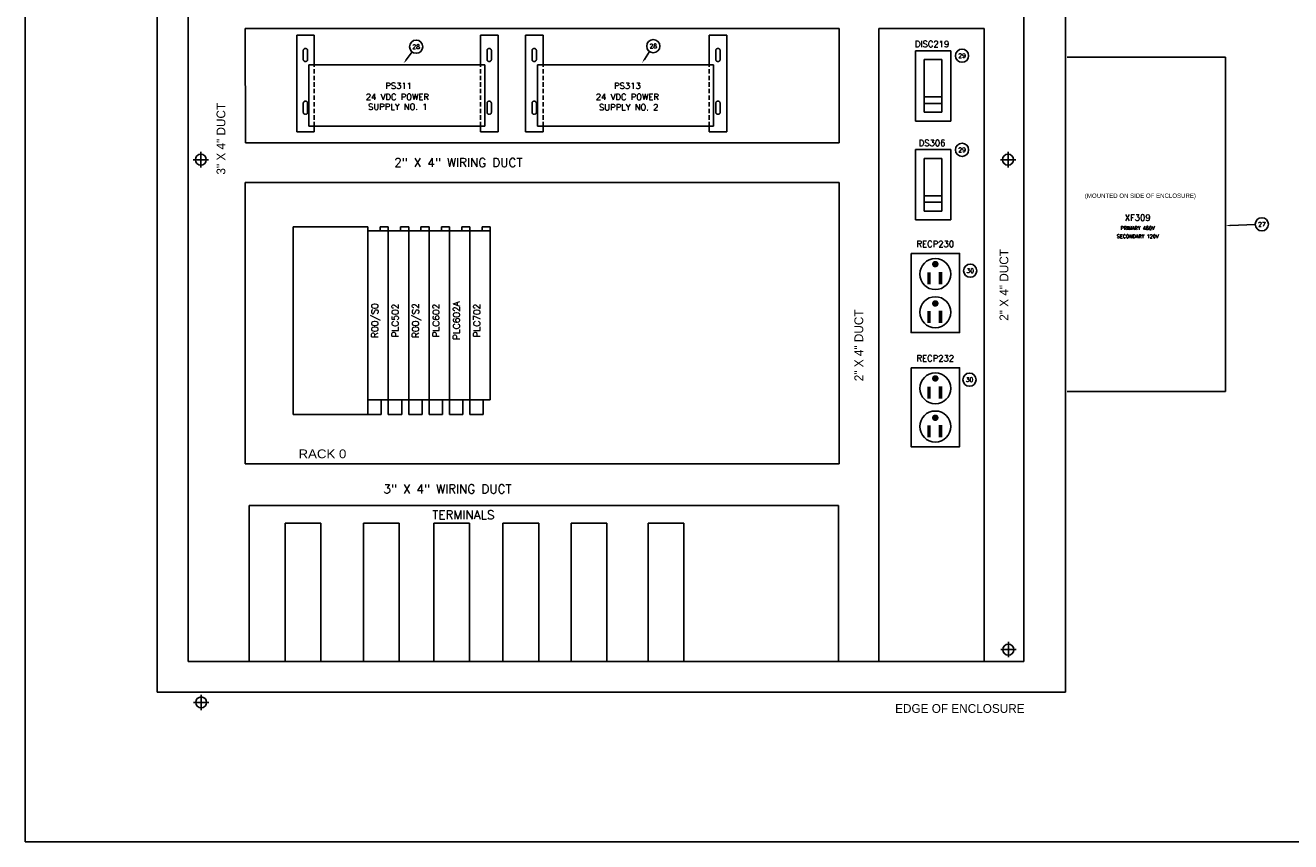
# Model space of a CAD drawing. Header units: inches. Extents: x 0 to 120, y 0 to 76.
# Tile 1 of 4: x 0 to 72, y 0 to 46. Entities that reach past the tile are written whole.
import ezdxf
from ezdxf.enums import TextEntityAlignment as Align

# ---------------------------------------------------------------- set-up
doc = ezdxf.new("R2010")
doc.units = ezdxf.units.IN
doc.header["$MEASUREMENT"] = 0
for name, pattern in [('CENTER', [2, 1.25, -0.25, 0.25, -0.25]), ('DASHED', [0.75, 0.5, -0.25]), ('DASHED2', [0.375, 0.25, -0.125])]:
    doc.linetypes.add(name, pattern=pattern)
for name, color, linetype in [('CL', 7, 'Continuous'), ('DEMO-PSYMS', 7, 'Continuous'), ('DIM-TEXT', 4, 'Continuous'), ('PBAL', 7, 'Continuous'), ('PDESC', 1, 'Continuous'), ('PITEM', 3, 'Continuous'), ('PSYMS', 7, 'Continuous'), ('PTAG', 30, 'Continuous')]:
    doc.layers.add(name, color=color, linetype=linetype)
doc.layers.add('Viewports', color=3, linetype='Continuous', plot=False)
doc.styles.add('LEGACY', font='romans.shx')
doc.styles.add('ROMANS', font='ROMANS.SHX')
doc.styles.add('WD', font='romans.shx')

# ---------------------------------------------------------------- blocks, each defined once
blk = doc.blocks.new('WD_PTAG')
at = {"style": 'LEGACY', "width": 0.9}
for tag, flags, p in [('P_TAG1', 8, (0, 0.202)), ('P_ITEM', 9, (0, 0.374)), ('DESC1', 8, (0, 0))]:
    blk.add_attdef(tag, text='', height=0.125, dxfattribs=dict(at, flags=flags)).set_placement(p, align=Align.CENTER)
at = {"style": 'LEGACY', "width": 0.7}
blk.add_attdef('LOC', text='', height=0.0625, dxfattribs=at).set_placement((0, 0.359), align=Align.CENTER)
at = {"style": 'LEGACY', "width": 0.9, "flags": 8}
blk.add_attdef('DESC2', text='', height=0.125, dxfattribs=at).set_placement((0.001, -0.047), align=Align.TOP_CENTER)
at = {"linetype": 'Continuous', "style": 'LEGACY', "flags": 1}
for tag, p in [('P_MFG', (-0.016, -0.297)), ('P_CAT', (-0.016, -0.231))]:
    blk.add_attdef(tag, text='', height=0.05, dxfattribs=at).set_placement(p, align=Align.MIDDLE)
at = {"linetype": 'Continuous', "style": 'LEGACY', "flags": 9}
for tag, p in [('P_ASSYCODE', (-0.016, -0.344)), ('WDBLKNAM', (-0.016, -0.197)), ('RATING10', (-0.016, -0.5)), ('RATING12', (-0.016, -0.516)), ('RATING11', (-0.016, -0.531)), ('RATING1', (-0.016, -0.359)), ('RATING2', (-0.016, -0.375)), ('RATING4', (-0.016, -0.391)), ('RATING3', (-0.016, -0.406)), ('RATING8', (-0.016, -0.422)), ('RATING7', (-0.016, -0.438)), ('RATING6', (-0.016, -0.453)), ('RATING5', (-0.016, -0.469)), ('RATING9', (-0.016, -0.484))]:
    blk.add_attdef(tag, text='', height=0.01, dxfattribs=at).set_placement(p, align=Align.CENTER)
blk = doc.blocks.new('PNLD7D')
at = {"layer": 'PBAL'}
blk.add_circle((0, 0), 0.375, dxfattribs=at)
at = {"layer": 'PITEM', "style": 'LEGACY'}
blk.add_attdef('B_ITEM', text='', height=0.25, dxfattribs=at).set_placement((0, 0), align=Align.MIDDLE)
blk = doc.blocks.new('PNLD8C')
at = {"layer": 'PBAL'}
blk.add_circle((0, 0), 0.375, dxfattribs=at)
at = {"layer": 'PITEM', "style": 'LEGACY'}
blk.add_attdef('B_ITEM', text='', height=0.25, dxfattribs=at).set_placement((0, 0), align=Align.MIDDLE)
blk = doc.blocks.new('PNLD9B')
at = {"layer": 'PBAL'}
blk.add_circle((0, 0), 0.375, dxfattribs=at)
at = {"layer": 'PITEM', "style": 'LEGACY'}
blk.add_attdef('B_ITEM', text='', height=0.25, dxfattribs=at).set_placement((0, 0), align=Align.MIDDLE)
blk = doc.blocks.new('PNLDAA')
at = {"layer": 'PBAL'}
blk.add_circle((0, 0), 0.375, dxfattribs=at)
at = {"layer": 'PITEM', "style": 'LEGACY'}
blk.add_attdef('B_ITEM', text='', height=0.25, dxfattribs=at).set_placement((0, 0), align=Align.MIDDLE)
blk = doc.blocks.new('PNL2486')
at = {"layer": 'PBAL'}
blk.add_circle((0.375, 0.014), 0.375, dxfattribs=at)
at = {"layer": 'PITEM', "style": 'LEGACY'}
blk.add_attdef('B_ITEM', text='', height=0.25, dxfattribs=at).set_placement((0.375, 0.014), align=Align.MIDDLE)
blk = doc.blocks.new('PNL2498')
at = {"layer": 'PBAL'}
blk.add_circle((0.227, 0.299), 0.375, dxfattribs=at)
at = {"layer": 'PITEM', "style": 'LEGACY'}
blk.add_attdef('B_ITEM', text='', height=0.25, dxfattribs=at).set_placement((0.227, 0.299), align=Align.MIDDLE)
blk = doc.blocks.new('PNL24AA')
at = {"layer": 'PBAL'}
blk.add_circle((0.208, 0.312), 0.375, dxfattribs=at)
at = {"layer": 'PITEM', "style": 'LEGACY'}
blk.add_attdef('B_ITEM', text='', height=0.25, dxfattribs=at).set_placement((0.208, 0.312), align=Align.MIDDLE)
blk = doc.blocks.new('ABIOE050')
for p, q in [((0, 10.434), (1.16, 10.434)), ((0, 10.434), (0, 0)), ((0.698, 10.677), (1.16, 10.677)), ((0.698, 10.677), (0.698, 10.434)), ((1.16, 10.434), (1.16, 10.677)), ((1.16, 10.434), (1.16, 0.834)), ((1.16, 0.834), (0, 0.834)), ((0.7625, 0), (0.7625, 0.834)), ((0.7625, 0), (0, 0))]:
    blk.add_line(p, q)

msp = doc.modelspace()

# ---------------------------------------------------------------- linework, layer by layer
at = {"color": 4}
for p, q in [((7.5, 70), (7.5, 8.5)), ((59.125, 8.5), (59.125, 70)), ((9.25, 67.25), (9.25, 10.25)), ((56.75, 10.25), (56.75, 67.25)), ((12.503, 46.25), (12.506, 39.75)), ((46.25, 46.25), (12.503, 46.25)), ((46.25, 39.75), (46.25, 46.25)), ((54.5, 46.25), (48.5, 46.25)), ((48.5, 46.25), (48.5, 10.25)), ((54.5, 46.25), (54.5, 10.25)), ((12.506, 39.75), (46.25, 39.75)), ((20.5, 37.5), (12.495, 37.5)), ((12.5, 37.5), (12.5, 21.5)), ((46.25, 37.5), (20.184, 37.5)), ((46.25, 21.5), (46.25, 37.5)), ((12.5, 21.5), (46.25, 21.5)), ((9.25, 10.25), (56.75, 10.25)), ((7.5, 8.5), (59.125, 8.5))]:
    msp.add_line(p, q, dxfattribs=at)
for p, q in [((16.422, 45.867), (15.422, 45.867)), ((15.422, 45.867), (15.422, 40.367)), ((16.422, 45.867), (16.422, 44.188)), ((25.865, 45.867), (26.865, 45.867)), ((25.865, 44.188), (25.865, 45.867)), ((26.865, 45.867), (26.865, 40.367)), ((28.422, 45.867), (28.422, 40.367)), ((29.422, 45.867), (28.422, 45.867)), ((29.422, 45.867), (29.422, 44.188)), ((38.865, 44.188), (38.865, 45.867)), ((38.865, 45.867), (39.865, 45.867)), ((39.865, 45.867), (39.865, 40.367)), ((16.112, 44.188), (26.112, 44.188)), ((16.112, 44.188), (16.112, 40.688)), ((26.112, 44.188), (26.112, 40.688)), ((29.112, 44.188), (39.112, 44.188)), ((29.112, 44.188), (29.112, 40.688)), ((39.112, 44.188), (39.112, 40.688)), ((15.422, 40.367), (16.422, 40.367)), ((26.112, 40.688), (16.112, 40.688)), ((16.422, 40.688), (16.422, 40.367)), ((17.258, 40.688), (18.258, 40.688)), ((25.865, 40.688), (25.865, 40.367)), ((26.865, 40.367), (25.865, 40.367)), ((28.422, 40.367), (29.422, 40.367)), ((39.112, 40.688), (29.112, 40.688)), ((29.422, 40.688), (29.422, 40.367)), ((30.258, 40.688), (31.258, 40.688)), ((38.865, 40.688), (38.865, 40.367)), ((39.865, 40.367), (38.865, 40.367)), ((15.218, 34.976), (19.468, 34.976)), ((15.218, 24.299), (15.218, 34.976)), ((19.468, 34.976), (19.468, 24.299)), ((19.468, 24.299), (15.218, 24.299))]:
    msp.add_line(p, q)
at = {"linetype": 'DASHED'}
for p, q in [((15.797, 44.992), (15.797, 44.492)), ((16.047, 44.992), (16.047, 44.492)), ((26.24, 44.992), (26.24, 44.492)), ((26.49, 44.992), (26.49, 44.492)), ((28.797, 44.992), (28.797, 44.492)), ((29.047, 44.992), (29.047, 44.492)), ((39.24, 44.992), (39.24, 44.492)), ((39.49, 44.992), (39.49, 44.492)), ((15.797, 41.992), (15.797, 41.492)), ((16.047, 41.992), (16.047, 41.492)), ((26.24, 41.992), (26.24, 41.492)), ((26.49, 41.992), (26.49, 41.492)), ((28.797, 41.992), (28.797, 41.492)), ((29.047, 41.992), (29.047, 41.492)), ((39.24, 41.992), (39.24, 41.492)), ((39.49, 41.992), (39.49, 41.492))]:
    msp.add_line(p, q, dxfattribs=at)
at = {"linetype": 'DASHED2'}
for p, q in [((16.422, 40.688), (16.422, 44.188)), ((25.865, 40.688), (25.865, 44.188)), ((29.422, 40.688), (29.422, 44.188)), ((38.865, 40.688), (38.865, 44.188))]:
    msp.add_line(p, q, dxfattribs=at)
for points in [[(50.343, 33.458), (50.343, 28.958), (53.093, 28.958), (53.093, 33.458)], [(50.343, 26.958), (50.343, 22.458), (53.093, 22.458), (53.093, 26.958)]]:
    msp.add_lwpolyline(points, close=True)
at = {"const_width": 0.2}
for points in [[(51.356, 32.374), (51.356, 31.696)], [(52.013, 32.396), (52.013, 31.696)], [(51.356, 30.181), (51.356, 29.503)], [(52.013, 30.204), (52.013, 29.503)], [(51.356, 25.874), (51.356, 25.196)], [(52.013, 25.896), (52.013, 25.196)], [(51.356, 23.681), (51.356, 23.003)], [(52.013, 23.704), (52.013, 23.003)]]:
    msp.add_lwpolyline(points, dxfattribs=at)
at = {"const_width": 0.185}
for points in [[(51.625, 32.848, 1), (51.81, 32.848, 1)], [(51.625, 30.611, 1), (51.81, 30.611, 1)], [(51.625, 26.348, 1), (51.81, 26.348, 1)], [(51.625, 24.111, 1), (51.81, 24.111, 1)]]:
    msp.add_lwpolyline(points, format="xyb", close=True, dxfattribs=at)
for centre, radius in [((9.976, 38.788), 0.312), ((55.851, 38.788), 0.312), ((51.718, 32.283), 0.882), ((51.718, 30.113), 0.882), ((51.718, 25.783), 0.882), ((51.718, 23.613), 0.882), ((55.869, 10.923), 0.312), ((9.994, 7.923), 0.312)]:
    msp.add_circle(centre, radius)
at = {"linetype": 'DASHED'}
for centre, start, end in [((15.922, 44.992), 0, 180), ((26.365, 44.992), 0, 180), ((28.922, 44.992), 0, 180), ((39.365, 44.992), 0, 180), ((15.922, 44.492), 180, 0), ((26.365, 44.492), 180, 0), ((28.922, 44.492), 180, 0), ((39.365, 44.492), 180, 0), ((15.922, 41.992), 0, 180), ((26.365, 41.992), 0, 180), ((28.922, 41.992), 0, 180), ((39.365, 41.992), 0, 180), ((15.922, 41.492), 180, 0), ((26.365, 41.492), 180, 0), ((28.922, 41.492), 180, 0), ((39.365, 41.492), 180, 0)]:
    msp.add_arc(centre, 0.125, start, end, dxfattribs=at)
at = {"layer": 'CL', "linetype": 'CENTER'}
for p, q in [((9.976, 38.351), (9.976, 39.226)), ((55.851, 38.351), (55.851, 39.226)), ((10.413, 38.788), (9.538, 38.788)), ((56.288, 38.788), (55.413, 38.788)), ((56.307, 10.923), (55.432, 10.923)), ((55.869, 11.361), (55.869, 10.486)), ((10.432, 7.923), (9.557, 7.923)), ((9.994, 8.361), (9.994, 7.486))]:
    msp.add_line(p, q, dxfattribs=at)
at = {"layer": 'DEMO-PSYMS'}
for p, q in [((14.77, 18.113), (14.77, 10.25)), ((16.801, 18.113), (16.801, 10.25)), ((27.145, 18.113), (27.145, 10.25)), ((29.176, 18.113), (29.176, 10.25)), ((31.02, 18.113), (31.02, 10.25)), ((33.051, 18.113), (33.051, 10.25)), ((35.395, 18.113), (35.395, 10.25)), ((37.426, 18.113), (37.426, 10.25))]:
    msp.add_line(p, q, dxfattribs=at)
at = {"layer": 'PBAL'}
for p, q in [((21.646, 44.463), (21.988, 44.915)), ((35.186, 44.491), (35.481, 44.935)), ((68.468, 35.046), (69.903, 35.1))]:
    msp.add_line(p, q, dxfattribs=at)
for points in [[(21.679, 44.438), (21.612, 44.488), (21.495, 44.264)], [(35.22, 44.468), (35.151, 44.514), (35.047, 44.283)], [(68.47, 35.004), (68.467, 35.088), (68.218, 35.036)]]:
    msp.add_solid(points, dxfattribs=at)
at = {"layer": 'PSYMS'}
for p, q in [((50.593, 44.988), (50.593, 40.988)), ((52.593, 44.988), (50.593, 44.988)), ((52.593, 40.988), (52.593, 44.988)), ((59.218, 44.613), (68.218, 44.613)), ((68.218, 44.613), (68.218, 25.613)), ((51.093, 44.488), (51.093, 41.488)), ((52.093, 44.488), (51.093, 44.488)), ((52.093, 41.488), (52.093, 44.488)), ((51.093, 42.363), (52.093, 42.363)), ((51.093, 41.988), (52.093, 41.988)), ((51.093, 41.488), (52.093, 41.488)), ((50.593, 40.988), (52.593, 40.988)), ((52.593, 39.363), (50.593, 39.363)), ((50.593, 39.363), (50.593, 35.363)), ((51.093, 38.863), (51.093, 35.863)), ((52.093, 38.863), (51.093, 38.863)), ((52.093, 35.863), (52.093, 38.863)), ((52.593, 35.363), (52.593, 39.363)), ((51.093, 36.738), (52.093, 36.738)), ((51.093, 36.363), (52.093, 36.363)), ((50.593, 35.363), (52.593, 35.363)), ((51.093, 35.863), (52.093, 35.863)), ((68.218, 25.613), (59.218, 25.613)), ((14.77, 18.113), (16.801, 18.113)), ((19.218, 18.113), (19.218, 10.25)), ((19.218, 18.113), (21.25, 18.113)), ((21.25, 10.25), (21.25, 18.113)), ((23.218, 18.113), (23.218, 10.25)), ((23.218, 18.113), (25.25, 18.113)), ((25.25, 10.25), (25.25, 18.113)), ((27.145, 18.113), (29.176, 18.113)), ((31.02, 18.113), (33.051, 18.113)), ((35.395, 18.113), (37.426, 18.113))]:
    msp.add_line(p, q, dxfattribs=at)
at = {"layer": 'PSYMS', "color": 4}
for p, q in [((12.718, 19.113), (46.218, 19.113)), ((12.718, 19.113), (12.718, 10.25)), ((46.218, 10.25), (46.218, 19.113))]:
    msp.add_line(p, q, dxfattribs=at)
at = {"layer": 'Viewports'}
msp.add_lwpolyline([(0, 0), (120, 0), (120, 76.08), (0, 76.08)], close=True, dxfattribs=at)

# ---------------------------------------------------------------- block references
at = {"layer": 'PBAL'}
for name, p, values in [('PNL2498', (21.988, 44.915), {'B_ITEM': '28'}), ('PNL24AA', (35.481, 44.935), {'B_ITEM': '28'}), ('PNLD7D', (53.238, 44.701), {'B_ITEM': '29'}), ('PNLD8C', (53.238, 39.347), {'B_ITEM': '29'}), ('PNL2486', (69.903, 35.1), {'B_ITEM': '27'}), ('PNLD9B', (53.703, 32.475), {'B_ITEM': '30'}), ('PNLDAA', (53.661, 26.277), {'B_ITEM': '30'})]:
    msp.add_blockref(name, p, dxfattribs=at).add_auto_attribs(values)
at = {"layer": 'PSYMS'}
ref = msp.add_blockref('WD_PTAG', (51.534, 44.988), dxfattribs=at)
ref.add_attrib('P_TAG1', 'DISC219', dxfattribs={"layer": 'PTAG', "height": 0.35, "style": 'WD', "flags": 8}).set_placement((51.534, 45.191), align=Align.CENTER)
ref = msp.add_blockref('WD_PTAG', (21.218, 42.613), dxfattribs=at)
ref.add_attrib('P_TAG1', 'PS311', dxfattribs={"layer": 'PTAG', "height": 0.35, "style": 'WD', "flags": 8}).set_placement((21.218, 42.816), align=Align.CENTER)
ref.add_attrib('DESC1', '24 VDC POWER', dxfattribs={"layer": 'PDESC', "height": 0.35, "style": 'WD', "flags": 8}).set_placement((21.147, 42.185), align=Align.CENTER)
ref.add_attrib('DESC2', 'SUPPLY NO. 1', dxfattribs={"layer": 'PDESC', "height": 0.35, "style": 'WD', "flags": 8}).set_placement((21.172, 41.971), align=Align.TOP_CENTER)
ref = msp.add_blockref('WD_PTAG', (34.218, 42.613), dxfattribs=at)
ref.add_attrib('P_TAG1', 'PS313', dxfattribs={"layer": 'PTAG', "height": 0.35, "style": 'WD', "flags": 8}).set_placement((34.218, 42.816), align=Align.CENTER)
ref.add_attrib('DESC1', '24 VDC POWER', dxfattribs={"layer": 'PDESC', "height": 0.35, "style": 'WD', "flags": 8}).set_placement((34.218, 42.185), align=Align.CENTER)
ref.add_attrib('DESC2', 'SUPPLY NO. 2', dxfattribs={"layer": 'PDESC', "height": 0.35, "style": 'WD', "flags": 8}).set_placement((34.291, 41.947), align=Align.TOP_CENTER)
ref = msp.add_blockref('WD_PTAG', (51.534, 39.363), dxfattribs=at)
ref.add_attrib('P_TAG1', 'DS306', dxfattribs={"layer": 'PTAG', "height": 0.35, "style": 'WD', "flags": 8}).set_placement((51.534, 39.566), align=Align.CENTER)
ref = msp.add_blockref('WD_PTAG', (63.218, 35.113), dxfattribs=at)
ref.add_attrib('P_TAG1', 'XF309', dxfattribs={"layer": 'PTAG', "height": 0.35, "style": 'WD', "flags": 8}).set_placement((63.218, 35.316), align=Align.CENTER)
ref.add_attrib('DESC1', 'PRIMARY 480V', dxfattribs={"layer": 'PDESC', "height": 0.2, "style": 'WD', "flags": 8}).set_placement((63.218, 34.798), align=Align.CENTER)
ref.add_attrib('DESC2', 'SECONDARY 120V', dxfattribs={"layer": 'PDESC', "height": 0.2, "style": 'WD', "flags": 8}).set_placement((63.219, 34.528), align=Align.TOP_CENTER)
ref = msp.add_blockref('ABIOE050', (19.468, 24.299), dxfattribs=at)
ref.add_attrib('P_TAG1', 'R00/S0', dxfattribs={"layer": 'PTAG', "height": 0.375, "rotation": 90, "style": 'WD'}).set_placement((20.048, 29.637), align=Align.CENTER)
ref = msp.add_blockref('ABIOE050', (20.628, 24.299), dxfattribs=at)
ref.add_attrib('P_TAG1', 'PLC502', dxfattribs={"layer": 'PTAG', "height": 0.375, "rotation": 90, "style": 'WD'}).set_placement((21.208, 29.637), align=Align.CENTER)
ref = msp.add_blockref('ABIOE050', (21.788, 24.299), dxfattribs=at)
ref.add_attrib('P_TAG1', 'R00/S2', dxfattribs={"layer": 'PTAG', "height": 0.375, "rotation": 90, "style": 'WD'}).set_placement((22.368, 29.637), align=Align.CENTER)
ref = msp.add_blockref('ABIOE050', (22.948, 24.299), dxfattribs=at)
ref.add_attrib('P_TAG1', 'PLC602', dxfattribs={"layer": 'PTAG', "height": 0.375, "rotation": 90, "style": 'WD'}).set_placement((23.528, 29.637), align=Align.CENTER)
ref = msp.add_blockref('ABIOE050', (24.108, 24.299), dxfattribs=at)
ref.add_attrib('P_TAG1', 'PLC602A', dxfattribs={"layer": 'PTAG', "height": 0.375, "rotation": 90, "style": 'WD'}).set_placement((24.688, 29.637), align=Align.CENTER)
ref = msp.add_blockref('ABIOE050', (25.268, 24.299), dxfattribs=at)
ref.add_attrib('P_TAG1', 'PLC702', dxfattribs={"layer": 'PTAG', "height": 0.375, "rotation": 90, "style": 'WD'}).set_placement((25.848, 29.637), align=Align.CENTER)
ref = msp.add_blockref('WD_PTAG', (51.718, 33.613), dxfattribs=at)
ref.add_attrib('P_TAG1', 'RECP230', dxfattribs={"layer": 'PTAG', "height": 0.35, "style": 'WD', "flags": 8}).set_placement((51.718, 33.816), align=Align.CENTER)
ref = msp.add_blockref('WD_PTAG', (51.718, 27.113), dxfattribs=at)
ref.add_attrib('P_TAG1', 'RECP232', dxfattribs={"layer": 'PTAG', "height": 0.35, "style": 'WD', "flags": 8}).set_placement((51.718, 27.316), align=Align.CENTER)

# ---------------------------------------------------------------- texts
for s, p in [('3" X 4" DUCT', (11.369, 39.979)), ('2" X 4" DUCT', (55.869, 31.666)), ('2" X 4" DUCT', (47.619, 28.229))]:
    msp.add_text(s, height=0.5, rotation=90).set_placement(p, align=Align.CENTER)
at = {"style": 'ROMANS'}
for s, p in [('2" X 4" WIRING DUCT', (24.609, 38.375)), ('3" X 4" WIRING DUCT', (23.99, 19.812)), ('TERMINALS', (24.898, 18.339))]:
    msp.add_text(s, height=0.5, dxfattribs=at).set_placement(p, align=Align.CENTER)
msp.add_text('EDGE OF ENCLOSURE', height=0.5).set_placement((49.435, 7.326))
at = {"layer": 'DIM-TEXT', "width": 1.125}
msp.add_text('RACK 0', height=0.5, dxfattribs=at).set_placement((15.527, 21.809))
at = {"layer": 'PSYMS'}
msp.add_text('(MOUNTED ON SIDE OF ENCLOSURE)', height=0.25, dxfattribs=at).set_placement((60.218, 36.613))

doc.saveas('drawing.dxf')
